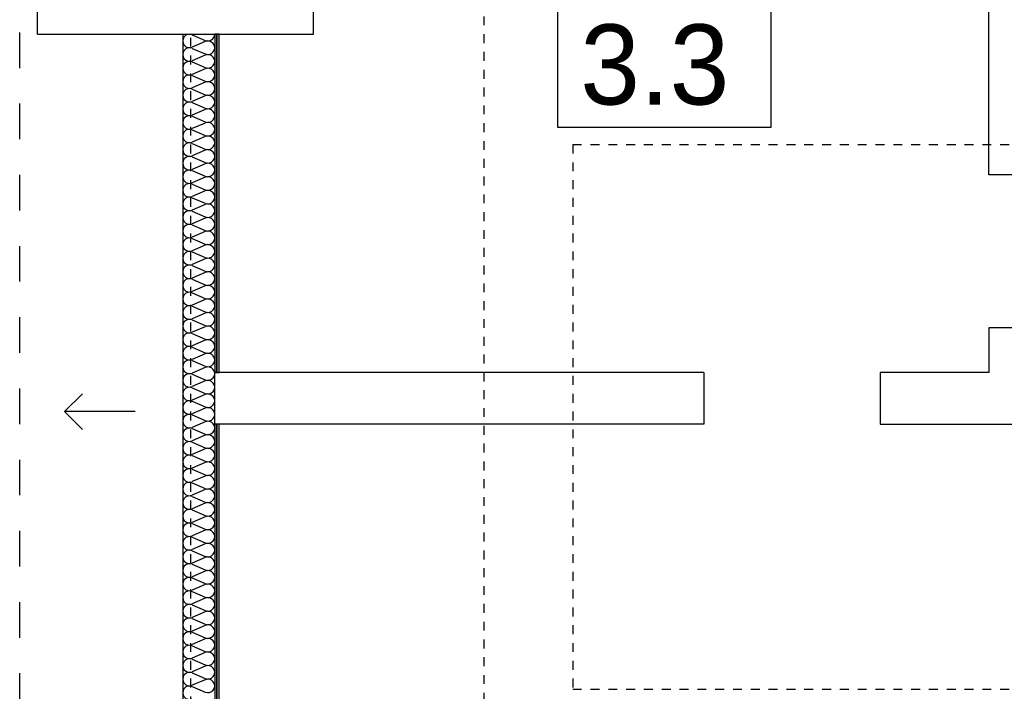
# Model space of a CAD drawing. Header units: millimetres. Extents: x 45180 to 119519, y 31297 to 302414.
# Tile 65 of 97: x 59770 to 65297, y 246639 to 250411. Entities that reach past the tile are written whole.
import ezdxf

# ---------------------------------------------------------------- set-up
doc = ezdxf.new("R2010")
doc.units = ezdxf.units.MM
doc.header["$MEASUREMENT"] = 0
doc.linetypes.add('Hidden Line', pattern=[100, 50, -50])
doc.linetypes.add('Przerywana', pattern=[400, 200, -200])
doc.layers.add('#podkład', color=252, linetype='Continuous')
doc.styles.add('GENERATED_STYLE_4', font='txt')

msp = doc.modelspace()

# ---------------------------------------------------------------- linework, layer by layer
at = {"layer": '#podkład', "linetype": 'Przerywana'}
msp.add_line((59770, 241740), (59770, 254690), dxfattribs=at)
at = {"layer": '#podkład', "linetype": 'Continuous'}
for p, q in [((59870, 250330), (59870, 251260)), ((61420, 250330), (61420, 251260)), ((65210, 249540), (65210, 251030)), ((62788.4, 250527.6), (62788.4, 249807.6)), ((63988.4, 249807.6), (63988.4, 250527.6)), ((59870, 250330), (61420, 250330)), ((60685, 250330), (60685, 243515)), ((60738.6, 250326.8), (60811.4, 250295.1)), ((60811.4, 250288.7), (60738.6, 250256.9)), ((60877.5, 250330), (60865, 250330)), ((60865, 250330), (60865, 248430)), ((60877.5, 248430), (60877.5, 250330)), ((60890, 250330), (60877.5, 250330)), ((60877.5, 250330), (60877.5, 248430)), ((60890, 248430), (60890, 250330)), ((60738.6, 250250.5), (60811.4, 250218.8)), ((60811.4, 250212.4), (60738.6, 250180.7)), ((60738.6, 250174.3), (60811.4, 250142.5)), ((60811.4, 250136.1), (60738.6, 250104.4)), ((60738.6, 250098), (60811.4, 250066.3)), ((60811.4, 250059.9), (60738.6, 250028.1)), ((60738.6, 250021.7), (60811.4, 249990)), ((60811.4, 249983.6), (60738.6, 249951.9)), ((60738.6, 249945.5), (60811.4, 249913.7)), ((60811.4, 249907.3), (60738.6, 249875.6)), ((60738.6, 249869.2), (60811.4, 249837.5)), ((60811.4, 249831.1), (60738.6, 249799.4)), ((60738.6, 249792.9), (60811.4, 249761.2)), ((62788.4, 249807.6), (63988.4, 249807.6)), ((60811.4, 249754.8), (60738.6, 249723.1)), ((60738.6, 249716.7), (60811.4, 249685)), ((60811.4, 249678.6), (60738.6, 249646.8)), ((60738.6, 249640.4), (60811.4, 249608.7)), ((60811.4, 249602.3), (60738.6, 249570.6)), ((60738.6, 249564.2), (60811.4, 249532.4)), ((60811.4, 249526), (60738.6, 249494.3)), ((65480, 249540), (65210, 249540)), ((60738.6, 249487.9), (60811.4, 249456.2)), ((60811.4, 249449.8), (60738.6, 249418)), ((60738.6, 249411.6), (60811.4, 249379.9)), ((60811.4, 249373.5), (60738.6, 249341.8)), ((60738.6, 249335.4), (60811.4, 249303.6)), ((60811.4, 249297.2), (60738.6, 249265.5)), ((60738.6, 249259.1), (60811.4, 249227.4)), ((60811.4, 249221), (60738.6, 249189.2)), ((60738.6, 249182.8), (60811.4, 249151.1)), ((60811.4, 249144.7), (60738.6, 249113)), ((60738.6, 249106.6), (60811.4, 249074.8)), ((60811.4, 249068.4), (60738.6, 249036.7)), ((60738.6, 249030.3), (60811.4, 248998.6)), ((60811.4, 248992.2), (60738.6, 248960.4)), ((60738.6, 248954), (60811.4, 248922.3)), ((60811.4, 248915.9), (60738.6, 248884.2)), ((60738.6, 248877.8), (60811.4, 248846)), ((60811.4, 248839.6), (60738.6, 248807.9)), ((60738.6, 248801.5), (60811.4, 248769.8)), ((60811.4, 248763.4), (60738.6, 248731.7)), ((60738.6, 248725.2), (60811.4, 248693.5)), ((60811.4, 248687.1), (60738.6, 248655.4)), ((65480, 248680), (65210, 248680)), ((65210, 248680), (65210, 248430)), ((60738.6, 248649), (60811.4, 248617.3)), ((60811.4, 248610.8), (60738.6, 248579.1)), ((60738.6, 248572.7), (60811.4, 248541)), ((60811.4, 248534.6), (60738.6, 248502.9)), ((60738.6, 248496.5), (60811.4, 248464.7)), ((60811.4, 248458.3), (60738.6, 248426.6)), ((60738.6, 248420.2), (60811.4, 248388.5)), ((63610, 248430), (60865, 248430)), ((60865, 248140), (60865, 248430)), ((60865, 248430), (60877.5, 248430)), ((60877.5, 248430), (60890, 248430)), ((63610, 248430), (63610, 248140)), ((65210, 248430), (64600, 248430)), ((64600, 248430), (64600, 248140)), ((60811.4, 248382.1), (60738.6, 248350.3)), ((60022.1, 248210), (60122.1, 248310)), ((60738.6, 248343.9), (60811.4, 248312.2)), ((60811.4, 248305.8), (60738.6, 248274.1)), ((60738.6, 248267.7), (60811.4, 248235.9)), ((60417.8, 248210), (60022.1, 248210)), ((60022.1, 248210), (60122.1, 248110)), ((60811.4, 248229.5), (60738.6, 248197.8)), ((60738.6, 248191.4), (60811.4, 248159.7)), ((60811.4, 248153.3), (60738.6, 248121.5)), ((63610, 248140), (60865, 248140)), ((60877.5, 248140), (60865, 248140)), ((60865, 248140), (60865, 243695)), ((60877.5, 243707.5), (60877.5, 248140)), ((60890, 248140), (60877.5, 248140)), ((60877.5, 248140), (60877.5, 243707.5)), ((60890, 243720), (60890, 248140)), ((64600, 248140), (67340, 248140)), ((60738.6, 248115.1), (60811.4, 248083.4)), ((60811.4, 248077), (60738.6, 248045.3)), ((60738.6, 248038.9), (60811.4, 248007.1)), ((60811.4, 248000.7), (60738.6, 247969)), ((60738.6, 247962.6), (60811.4, 247930.9)), ((60811.4, 247924.5), (60738.6, 247892.7)), ((60738.6, 247886.3), (60811.4, 247854.6)), ((60811.4, 247848.2), (60738.6, 247816.5)), ((60738.6, 247810.1), (60811.4, 247778.3)), ((60811.4, 247771.9), (60738.6, 247740.2)), ((60738.6, 247733.8), (60811.4, 247702.1)), ((60811.4, 247695.7), (60738.6, 247664)), ((60738.6, 247657.5), (60811.4, 247625.8)), ((60811.4, 247619.4), (60738.6, 247587.7)), ((60738.6, 247581.3), (60811.4, 247549.6)), ((60811.4, 247543.1), (60738.6, 247511.4)), ((60738.6, 247505), (60811.4, 247473.3)), ((60811.4, 247466.9), (60738.6, 247435.2)), ((60738.6, 247428.8), (60811.4, 247397)), ((60811.4, 247390.6), (60738.6, 247358.9)), ((60738.6, 247352.5), (60811.4, 247320.8)), ((60811.4, 247314.4), (60738.6, 247282.6)), ((60738.6, 247276.2), (60811.4, 247244.5)), ((60811.4, 247238.1), (60738.6, 247206.4)), ((60738.6, 247200), (60811.4, 247168.2)), ((60811.4, 247161.8), (60738.6, 247130.1)), ((60738.6, 247123.7), (60811.4, 247092)), ((60811.4, 247085.6), (60738.6, 247053.8)), ((60738.6, 247047.4), (60811.4, 247015.7)), ((60811.4, 247009.3), (60738.6, 246977.6)), ((60738.6, 246971.2), (60811.4, 246939.4)), ((60811.4, 246933), (60738.6, 246901.3)), ((60738.6, 246894.9), (60811.4, 246863.2)), ((60811.4, 246856.8), (60738.6, 246825)), ((60738.6, 246818.6), (60811.4, 246786.9)), ((60811.4, 246780.5), (60738.6, 246748.8)), ((60738.6, 246742.4), (60811.4, 246710.6)), ((60811.4, 246704.2), (60738.6, 246672.5)), ((60738.6, 246666.1), (60811.4, 246634.4))]:
    msp.add_line(p, q, dxfattribs=at)
at = {"layer": '#podkład', "linetype": 'Hidden Line'}
for p, q in [((62375.3, 250430), (62375.3, 245930)), ((60730, 243560), (60730, 250330)), ((62874.5, 249710), (98250, 249710)), ((62874.5, 249710), (62874.5, 246650)), ((62874.5, 246650), (89780, 246650))]:
    msp.add_line(p, q, dxfattribs=at)
at = {"layer": '#podkład', "linetype": 'Continuous'}
for centre, start_param, end_param in [((60723.3, 250291.9), 1.158003, 5.125183), ((60826.7, 250330), 4.299596, 6.283185), ((60826.7, 250253.7), 4.299595, 8.266774), ((60723.3, 250215.6), 1.158003, 5.125183), ((60723.3, 250139.3), 1.158003, 5.125183), ((60826.7, 250177.5), 4.299595, 8.266774), ((60826.7, 250101.2), 4.299595, 8.266774), ((60723.3, 250063.1), 1.158003, 5.125183), ((60826.7, 250024.9), 4.299595, 8.266774), ((60723.3, 249986.8), 1.158003, 5.125183), ((60723.3, 249910.5), 1.158003, 5.125183), ((60826.7, 249948.7), 4.299595, 8.266774), ((60826.7, 249872.4), 4.299595, 8.266774), ((60723.3, 249834.3), 1.158003, 5.125183), ((60826.7, 249796.2), 4.299595, 8.266774), ((60723.3, 249758), 1.158003, 5.125183), ((60826.7, 249719.9), 4.299595, 8.266774), ((60723.3, 249681.8), 1.158003, 5.125183), ((60826.7, 249643.6), 4.299595, 8.266774), ((60723.3, 249605.5), 1.158003, 5.125183), ((60723.3, 249529.2), 1.158003, 5.125183), ((60826.7, 249567.4), 4.299595, 8.266774), ((60826.7, 249491.1), 4.299595, 8.266774), ((60723.3, 249453), 1.158003, 5.125183), ((60826.7, 249414.8), 4.299595, 8.266774), ((60723.3, 249376.7), 1.158003, 5.125183), ((60723.3, 249300.4), 1.158003, 5.125183), ((60826.7, 249338.6), 4.299595, 8.266774), ((60826.7, 249262.3), 4.299595, 8.266774), ((60723.3, 249224.2), 1.158003, 5.125183), ((60723.3, 249147.9), 1.158003, 5.125183), ((60826.7, 249186), 4.299595, 8.266774), ((60826.7, 249109.8), 4.299595, 8.266774), ((60723.3, 249071.6), 1.158003, 5.125183), ((60826.7, 249033.5), 4.299595, 8.266774), ((60723.3, 248995.4), 1.158003, 5.125183), ((60723.3, 248919.1), 1.158003, 5.125183), ((60826.7, 248957.2), 4.299595, 8.266774), ((60826.7, 248881), 4.299595, 8.266774), ((60723.3, 248842.8), 1.158003, 5.125183), ((60826.7, 248804.7), 4.299595, 8.266774), ((60723.3, 248766.6), 1.158003, 5.125183), ((60723.3, 248690.3), 1.158003, 5.125183), ((60826.7, 248728.4), 4.299595, 8.266774), ((60826.7, 248652.2), 4.299595, 8.266774), ((60723.3, 248614.1), 1.158003, 5.125183), ((60723.3, 248537.8), 1.158003, 5.125183), ((60826.7, 248575.9), 4.299595, 8.266774), ((60826.7, 248499.7), 4.299595, 8.266774), ((60723.3, 248461.5), 1.158003, 5.125183), ((60826.7, 248423.4), 4.299595, 8.266774), ((60723.3, 248385.3), 1.158003, 5.125183), ((60723.3, 248309), 1.158003, 5.125183), ((60826.7, 248347.1), 4.299595, 8.266774), ((60826.7, 248270.9), 4.299595, 8.266774), ((60723.3, 248232.7), 1.158003, 5.125183), ((60826.7, 248194.6), 4.299595, 8.266774), ((60723.3, 248156.5), 1.158003, 5.125183), ((60826.7, 248118.3), 4.299595, 8.266774), ((60723.3, 248080.2), 1.158003, 5.125183), ((60826.7, 248042.1), 4.299595, 8.266774), ((60723.3, 248003.9), 1.158003, 5.125183), ((60723.3, 247927.7), 1.158003, 5.125183), ((60826.7, 247965.8), 4.299595, 8.266774), ((60826.7, 247889.5), 4.299595, 8.266774), ((60723.3, 247851.4), 1.158003, 5.125183), ((60826.7, 247813.3), 4.299595, 8.266774), ((60723.3, 247775.1), 1.158003, 5.125183), ((60723.3, 247698.9), 1.158003, 5.125183), ((60826.7, 247737), 4.299595, 8.266774), ((60826.7, 247660.7), 4.299595, 8.266774), ((60723.3, 247622.6), 1.158003, 5.125183), ((60826.7, 247584.5), 4.299595, 8.266774), ((60723.3, 247546.4), 1.158003, 5.125183), ((60826.7, 247508.2), 4.299595, 8.266774), ((60723.3, 247470.1), 1.158003, 5.125183), ((60826.7, 247432), 4.299595, 8.266774), ((60723.3, 247393.8), 1.158003, 5.125183), ((60723.3, 247317.6), 1.158003, 5.125183), ((60826.7, 247355.7), 4.299595, 8.266774), ((60826.7, 247279.4), 4.299595, 8.266774), ((60723.3, 247241.3), 1.158003, 5.125183), ((60826.7, 247203.2), 4.299595, 8.266774), ((60723.3, 247165), 1.158003, 5.125183), ((60723.3, 247088.8), 1.158003, 5.125183), ((60826.7, 247126.9), 4.299595, 8.266774), ((60826.7, 247050.6), 4.299595, 8.266774), ((60723.3, 247012.5), 1.158003, 5.125183), ((60723.3, 246936.2), 1.158003, 5.125183), ((60826.7, 246974.4), 4.299595, 8.266774), ((60826.7, 246898.1), 4.299595, 8.266774), ((60723.3, 246860), 1.158003, 5.125183), ((60826.7, 246821.8), 4.299595, 8.266774), ((60723.3, 246783.7), 1.158003, 5.125183), ((60723.3, 246707.4), 1.158003, 5.125183), ((60826.7, 246745.6), 4.299595, 8.266774), ((60826.7, 246669.3), 4.299595, 8.266774), ((60723.3, 246631.2), 1.158003, 5.125183)]:
    msp.add_ellipse(centre, major_axis=(38.3, 0), ratio=0.996085, start_param=start_param, end_param=end_param, dxfattribs=at)

# ---------------------------------------------------------------- texts
at = {"layer": '#podkład', "linetype": 'Continuous', "style": 'GENERATED_STYLE_4'}
msp.add_text('3.3', height=450, dxfattribs=at).set_placement((62917, 249935))

doc.saveas('drawing.dxf')
